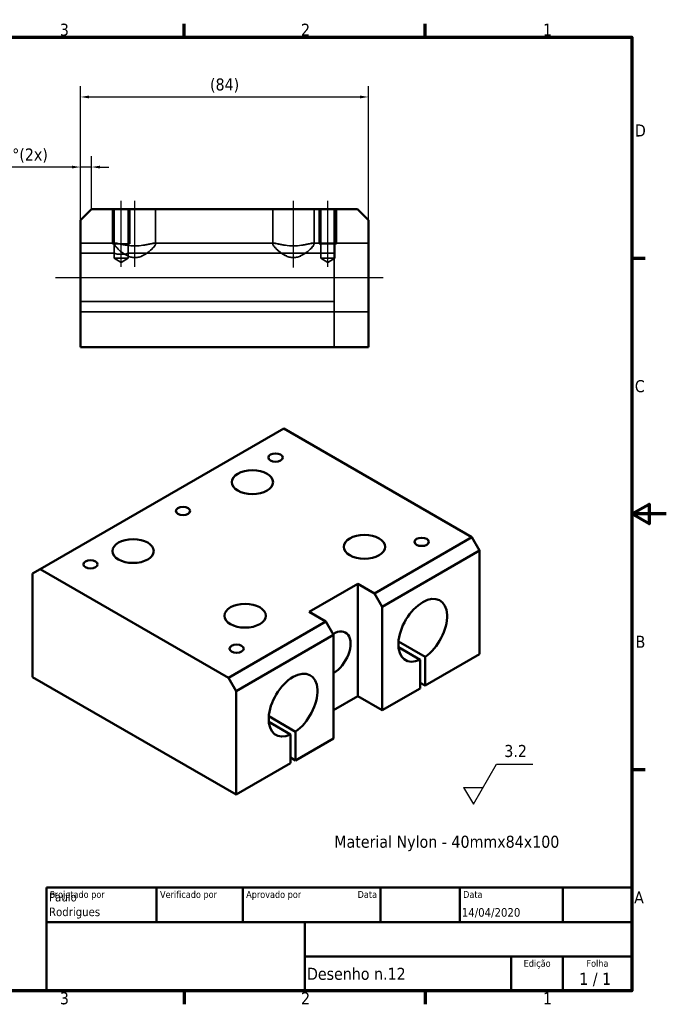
# Model space of a CAD drawing. Header units: millimetres. Extents: x 0 to 420, y 0 to 297.
# Tile 3 of 3: x 232 to 420, y 6 to 292. Entities that reach past the tile are written whole.
import ezdxf
from ezdxf.enums import TextEntityAlignment as Align

# ---------------------------------------------------------------- set-up
doc = ezdxf.new("R2010")
doc.units = ezdxf.units.MM
for name, color, linetype, lineweight in [('Borda (ISO)', 7, 'Continuous', 70), ('Dimensão (ISO)', 7, 'Continuous', 25), ('Linha de centro (ISO)', 7, 'Continuous', 25), ('Oculto (ISO)', 7, 'Continuous', 35), ('Símbolo (ISO)', 7, 'Continuous', 25), ('Título (ISO)', 7, 'Continuous', 50), ('Visível (ISO)', 7, 'Continuous', 50)]:
    doc.layers.add(name, color=color, linetype=linetype, lineweight=lineweight)
doc.styles.add('Estilo de texto13', font='tahoma.ttf')
doc.styles.add('Estilo de texto14', font='tahoma.ttf')
doc.styles.add('Texto da nota (ISO)', font='tahoma.ttf')
doc.dimstyles.new('Padrão (ISO)', dxfattribs={"dimtxt": 3.5, "dimasz": 2.5, "dimexe": 3.175, "dimexo": 0, "dimgap": 0.762, "dimtad": 1, "dimrnd": 1e-08, "dimzin": 0, "dimtxsty": 'Texto da nota (ISO)', "dimcen": 0.09, "dimdle": 10, "dimclrd": 256, "dimclre": 256, "dimclrt": 256, "dimazin": 0, "dimtfac": 1.001486, "dimtmove": 0, "dimatfit": 3, "dimfxl": 1, "dimtolj": 1, "dimtzin": 0, "dimlwd": -1, "dimlwe": -1, "dimarcsym": 0})

# ---------------------------------------------------------------- blocks, each defined once
blk = doc.blocks.new('Bordas Borda padrão')
at = {"layer": 'Borda (ISO)'}
for p, q in [((280, 287), (280, 290.9)), ((350, 287), (350, 290.9)), ((410, 222.75), (413.9, 222.75)), ((410, 74.25), (413.9, 74.25)), ((280, 10), (280, 6.1)), ((350, 10), (350, 6.1))]:
    blk.add_line(p, q, dxfattribs=at)
at = {"layer": 'Borda (ISO)', "flags": 128}
for points in [[(10, 10), (10, 287), (410, 287), (410, 10), (10, 10)], [(420, 148.5), (410, 148.5), (415, 151.39), (415, 145.61), (410, 148.5)]]:
    blk.add_lwpolyline(points, dxfattribs=at)
at = {"layer": 'Borda (ISO)', "char_height": 3.5, "attachment_point": 7, "style": 'Texto da nota (ISO)'}
for s, insert in [('3', (243.91, 287.33)), ('2', (313.94, 287.4)), ('1', (384.21, 287.4)), ('D', (410.87, 258.13)), ('C', (410.86, 183.81)), ('B', (411.08, 109.63)), ('A', (410.66, 35.38)), ('3', (243.91, 6.03)), ('2', (313.94, 6.1)), ('1', (384.21, 6.1))]:
    blk.add_mtext(s, dxfattribs=dict(at, insert=insert))
blk = doc.blocks.new('Blocos de títulos ISO')
at = {"layer": 'Título (ISO)'}
for p, q in [((270.07, 130), (100.07, 130)), ((100.07, 130), (100.07, 100)), ((132.07, 120), (132.07, 130)), ((157.07, 120), (157.07, 130)), ((197.07, 120), (197.07, 130)), ((220.07, 120), (220.07, 130)), ((250.07, 120), (250.07, 130)), ((270.07, 100), (270.07, 130)), ((100.07, 120), (270.07, 120)), ((175.07, 120), (175.07, 100)), ((270.07, 110), (175.07, 110)), ((235.07, 100), (235.07, 110)), ((250.07, 100), (250.07, 110)), ((100.07, 100), (270.07, 100))]:
    blk.add_line(p, q, dxfattribs=at)
at = {"layer": 'Título (ISO)', "style": 'Estilo de texto14'}
for s, p in [('Projetado por', (101.07, 129)), ('Verificado por', (133.07, 129)), ('Aprovado por', (158.07, 129)), ('Data', (221.07, 129))]:
    blk.add_text(s, height=2, dxfattribs=at).set_placement(p, align=Align.TOP_LEFT)
blk.add_text('Data', height=2, dxfattribs=at).set_placement((196.07, 129), align=Align.TOP_RIGHT)
for s, p in [('Edição', (242.57, 109)), ('Folha', (260.07, 109))]:
    blk.add_text(s, height=2, dxfattribs=at).set_placement(p, align=Align.TOP_CENTER)
at = {"layer": 'Título (ISO)', "style": 'Texto da nota (ISO)'}
blk.add_text('1 / 1 ', height=3.5, dxfattribs=at).set_placement((260.07, 103.5), align=Align.MIDDLE_CENTER)
at = {"layer": 'Título (ISO)'}
for tag, p, height, style in [('AUTOR_001', (100.82, 125.99), 2.5, 'Estilo de texto13'), ('AUTOR_002', (100.82, 121.71), 2.5, 'Estilo de texto13'), ('DATA_DE_CRIAÇÃO_001', (220.69, 121.54), 2.5, 'Estilo de texto13'), ('NÚMERO_DA_PEÇA_001', (175.72, 103.21), 3.5, 'Texto da nota (ISO)')]:
    blk.add_attdef(tag, p, '', height=height, dxfattribs=dict(at, style=style))
at = {"layer": 'Título (ISO)', "style": 'Estilo de texto13'}
for tag, p in [('VERIFICADO_POR', (133.07, 121)), ('APROVADO_POR_ENG.', (158.07, 121))]:
    blk.add_attdef(tag, text='', height=2.5, dxfattribs=at).set_placement(p, align=Align.BOTTOM_LEFT)
blk.add_attdef('DATA_DE_APROVAÇÃO_DA_ENG.', text='', height=2.5, dxfattribs=at).set_placement((196.07, 121), align=Align.BOTTOM_RIGHT)
at = {"layer": 'Título (ISO)', "style": 'Texto da nota (ISO)'}
for tag, p in [('TÍTULO', (222.57, 115)), ('EMPRESA', (137.41, 109.96)), ('NÚMERO_DE_REVISÃO', (242.57, 103.5))]:
    blk.add_attdef(tag, text='', height=3.5, dxfattribs=at).set_placement(p, align=Align.MIDDLE_CENTER)
blk = doc.blocks.new('*D8')
at = {"layer": 'Defpoints', "color": 0, "transparency": 16777216}
for p in [(333.53, 269.61), (249.9, 233.79), (333.53, 233.79)]:
    blk.add_point(p, dxfattribs=at)
at = {"layer": 'Dimensão (ISO)', "transparency": 16777216}
for p, q in [((249.9, 233.79), (249.9, 272.78)), ((333.53, 233.79), (333.53, 272.78)), ((252.4, 269.61), (331.03, 269.61))]:
    blk.add_line(p, q, dxfattribs=at)
for points in [[(252.4, 270.03), (252.4, 269.19), (249.9, 269.61)], [(331.03, 270.03), (331.03, 269.19), (333.53, 269.61)]]:
    blk.add_solid(points, dxfattribs=at)
at = {"layer": 'Dimensão (ISO)', "transparency": 16777216, "insert": (287.5, 275), "char_height": 3.5, "attachment_point": 1, "style": 'Texto da nota (ISO)'}
blk.add_mtext('\\A1;(84)', dxfattribs=at)
blk = doc.blocks.new('Identificador de textura de superfície1')
at = {"layer": 'Símbolo (ISO)'}
for p, q in [((363.99, 64.21), (370.7, 75.83)), ((370.7, 75.83), (381.2, 75.83)), ((361.16, 69.11), (363.99, 64.21)), ((361.16, 69.11), (366.82, 69.11))]:
    blk.add_line(p, q, dxfattribs=at)
at = {"layer": 'Símbolo (ISO)', "insert": (372.96, 77.86), "char_height": 3.5, "attachment_point": 7, "style": 'Texto da nota (ISO)'}
blk.add_mtext('3.2', dxfattribs=at)
blk = doc.blocks.new('*D38')
at = {"layer": 'Defpoints', "color": 0, "transparency": 16777216}
for p in [(249.9, 249.26), (253.09, 236.98), (249.9, 233.79)]:
    blk.add_point(p, dxfattribs=at)
at = {"layer": 'Dimensão (ISO)', "transparency": 16777216}
for p, q in [((249.9, 233.79), (249.9, 252.43)), ((253.09, 236.98), (253.09, 252.43)), ((247.4, 249.26), (217.67, 249.26)), ((253.09, 249.26), (249.9, 249.26)), ((255.59, 249.26), (258.09, 249.26))]:
    blk.add_line(p, q, dxfattribs=at)
for points in [[(247.4, 249.67), (247.4, 248.84), (249.9, 249.26)], [(255.59, 249.67), (255.59, 248.84), (253.09, 249.26)]]:
    blk.add_solid(points, dxfattribs=at)
at = {"layer": 'Dimensão (ISO)', "transparency": 16777216, "insert": (218.43, 254.65), "char_height": 3.5, "attachment_point": 1, "style": 'Texto da nota (ISO)'}
blk.add_mtext('\\A1; \\fTahoma|b0|i0;\\H3.5000;4x45°(2x)', dxfattribs=at)

msp = doc.modelspace()

# ---------------------------------------------------------------- linework, layer by layer
at = {"layer": 'Linha de centro (ISO)', "linetype": 'Continuous'}
for p, q in [((261.72, 220.28), (261.72, 239.48)), ((265.72, 220.3), (265.72, 239.48)), ((311.72, 220.07), (311.72, 239.48)), ((321.72, 220.28), (321.72, 239.48)), ((242.63, 217.17), (337.76, 217.17))]:
    msp.add_line(p, q, dxfattribs=at)
at = {"layer": 'Oculto (ISO)'}
for p, q in [((259.22, 236.98), (259.22, 226.98)), ((259.65, 222.78), (259.65, 236.98)), ((259.72, 226.92), (259.72, 236.98)), ((263.78, 222.78), (263.78, 236.98)), ((264.22, 226.98), (264.22, 236.98)), ((271.72, 226.92), (271.72, 236.98)), ((305.72, 226.92), (305.72, 236.98)), ((317.72, 226.92), (317.72, 236.98)), ((319.22, 236.98), (319.22, 226.98)), ((319.65, 222.78), (319.65, 236.98)), ((323.53, 196.98), (323.53, 236.98)), ((323.78, 222.78), (323.78, 236.98)), ((324.22, 226.98), (324.22, 236.98)), ((249.9, 227.15), (260.11, 227.15)), ((249.9, 227.12), (260.11, 227.12)), ((259.22, 226.98), (264.22, 226.98)), ((259.72, 226.89), (259.72, 226.92)), ((271.33, 227.15), (306.11, 227.15)), ((271.33, 227.12), (306.11, 227.12)), ((271.72, 226.89), (271.72, 226.92)), ((305.72, 226.89), (305.72, 226.92)), ((317.33, 227.15), (333.53, 227.15)), ((317.33, 227.12), (333.53, 227.12)), ((317.72, 226.89), (317.72, 226.92)), ((319.22, 226.98), (324.22, 226.98)), ((249.9, 224.22), (259.65, 224.22)), ((263.78, 224.22), (323.53, 224.22)), ((263.78, 222.78), (259.65, 222.78)), ((261.72, 221.53), (259.65, 222.78)), ((261.72, 221.53), (263.78, 222.78)), ((323.78, 222.78), (319.65, 222.78)), ((321.72, 221.53), (319.65, 222.78)), ((321.72, 221.53), (323.78, 222.78)), ((249.9, 210.22), (323.53, 210.22)), ((249.9, 207.2), (333.53, 207.2)), ((333.53, 207.2), (249.9, 207.2)), ((249.9, 207.17), (333.53, 207.17)), ((333.53, 207.17), (249.9, 207.17))]:
    msp.add_line(p, q, dxfattribs=at)
for points, knots in [([(265.72, 226.37), (266.49, 226.37), (267.3, 226.44), (268.79, 226.66), (269.46, 226.81), (270.52, 227.04), (270.97, 227.14), (271.57, 227.16), (271.72, 227.08), (271.72, 226.74), (271.54, 226.43), (270.88, 225.67), (270.4, 225.21), (269.36, 224.37), (268.73, 223.92), (267.67, 223.39), (267.3, 223.24), (266.52, 223.03), (266.12, 222.97), (265.31, 222.97), (264.91, 223.03), (264.13, 223.24), (263.76, 223.39), (262.7, 223.92), (262.07, 224.37), (261.03, 225.21), (260.56, 225.67), (259.9, 226.43), (259.72, 226.74), (259.72, 227.08), (259.86, 227.16), (260.46, 227.14), (260.92, 227.04), (261.97, 226.81), (262.65, 226.66), (264.13, 226.44), (264.95, 226.37), (265.72, 226.37)], [0, 0, 0, 0, 0.230779, 0.230779, 0.461559, 0.461559, 0.687508, 0.687508, 0.913458, 0.913458, 1.168882, 1.168882, 1.424306, 1.424306, 1.667584, 1.667584, 1.789223, 1.789223, 1.910862, 1.910862, 2.032501, 2.032501, 2.15414, 2.15414, 2.397419, 2.397419, 2.652843, 2.652843, 2.908267, 2.908267, 3.134216, 3.134216, 3.360166, 3.360166, 3.590945, 3.590945, 3.821724, 3.821724, 3.821724, 3.821724]), ([(265.72, 222.95), (266.12, 222.95), (266.52, 223.01), (267.3, 223.22), (267.67, 223.37), (268.73, 223.9), (269.36, 224.35), (270.4, 225.19), (270.88, 225.65), (271.54, 226.41), (271.72, 226.71), (271.72, 227.06), (271.57, 227.13), (270.97, 227.11), (270.52, 227.02), (269.46, 226.79), (268.79, 226.64), (267.3, 226.41), (266.49, 226.34), (264.95, 226.34), (264.13, 226.41), (262.65, 226.64), (261.97, 226.79), (260.92, 227.02), (260.46, 227.11), (259.86, 227.13), (259.72, 227.06), (259.72, 226.71), (259.9, 226.41), (260.56, 225.65), (261.03, 225.19), (262.07, 224.35), (262.7, 223.9), (263.76, 223.37), (264.13, 223.22), (264.91, 223.01), (265.31, 222.95), (265.72, 222.95)], [0, 0, 0, 0, 0.121634, 0.121634, 0.243269, 0.243269, 0.486537, 0.486537, 0.741943, 0.741943, 0.997348, 0.997348, 1.223298, 1.223298, 1.449248, 1.449248, 1.680028, 1.680028, 1.910809, 1.910809, 2.141589, 2.141589, 2.372369, 2.372369, 2.598319, 2.598319, 2.824269, 2.824269, 3.079675, 3.079675, 3.33508, 3.33508, 3.578349, 3.578349, 3.699983, 3.699983, 3.821617, 3.821617, 3.821617, 3.821617]), ([(311.72, 226.37), (312.49, 226.37), (313.3, 226.44), (314.79, 226.66), (315.46, 226.81), (316.52, 227.04), (316.97, 227.14), (317.57, 227.16), (317.72, 227.08), (317.72, 226.74), (317.54, 226.43), (316.88, 225.67), (316.4, 225.21), (315.36, 224.37), (314.73, 223.92), (313.67, 223.39), (313.3, 223.24), (312.52, 223.03), (312.12, 222.97), (311.31, 222.97), (310.91, 223.03), (310.13, 223.24), (309.76, 223.39), (308.7, 223.92), (308.07, 224.37), (307.03, 225.21), (306.56, 225.67), (305.9, 226.43), (305.72, 226.74), (305.72, 227.08), (305.86, 227.16), (306.46, 227.14), (306.92, 227.04), (307.97, 226.81), (308.65, 226.66), (310.13, 226.44), (310.95, 226.37), (311.72, 226.37)], [0, 0, 0, 0, 0.230779, 0.230779, 0.461559, 0.461559, 0.687508, 0.687508, 0.913458, 0.913458, 1.168882, 1.168882, 1.424306, 1.424306, 1.667584, 1.667584, 1.789223, 1.789223, 1.910862, 1.910862, 2.032501, 2.032501, 2.15414, 2.15414, 2.397419, 2.397419, 2.652843, 2.652843, 2.908267, 2.908267, 3.134216, 3.134216, 3.360166, 3.360166, 3.590945, 3.590945, 3.821724, 3.821724, 3.821724, 3.821724]), ([(311.72, 222.95), (312.12, 222.95), (312.52, 223.01), (313.3, 223.22), (313.67, 223.37), (314.73, 223.9), (315.36, 224.35), (316.4, 225.19), (316.88, 225.65), (317.54, 226.41), (317.72, 226.71), (317.72, 227.06), (317.57, 227.13), (316.97, 227.11), (316.52, 227.02), (315.46, 226.79), (314.79, 226.64), (313.3, 226.41), (312.49, 226.34), (310.95, 226.34), (310.13, 226.41), (308.65, 226.64), (307.97, 226.79), (306.92, 227.02), (306.46, 227.11), (305.86, 227.13), (305.72, 227.06), (305.72, 226.72), (305.89, 226.43), (306.51, 225.69), (306.97, 225.25), (307.98, 224.41), (308.62, 223.94), (309.71, 223.39), (310.09, 223.23), (310.89, 223.01), (311.3, 222.95), (311.72, 222.95)], [0, 0, 0, 0, 0.121634, 0.121634, 0.243269, 0.243269, 0.486537, 0.486537, 0.741943, 0.741943, 0.997348, 0.997348, 1.223298, 1.223298, 1.449248, 1.449248, 1.680028, 1.680028, 1.910809, 1.910809, 2.141589, 2.141589, 2.372369, 2.372369, 2.598319, 2.598319, 2.824269, 2.824269, 3.072402, 3.072402, 3.320536, 3.320536, 3.571341, 3.571341, 3.696743, 3.696743, 3.822146, 3.822146, 3.822146, 3.822146]), ([(261.72, 223.91), (261.98, 223.91), (262.25, 223.92), (262.76, 223.98), (263, 224.02), (263.36, 224.1), (263.52, 224.14), (263.73, 224.2), (263.78, 224.22), (263.78, 224.22), (263.73, 224.2), (263.52, 224.14), (263.36, 224.1), (263, 224.02), (262.76, 223.98), (262.25, 223.92), (261.98, 223.9), (261.45, 223.9), (261.18, 223.92), (260.67, 223.98), (260.44, 224.02), (260.07, 224.1), (259.91, 224.14), (259.7, 224.2), (259.65, 224.22), (259.65, 224.22), (259.7, 224.2), (259.91, 224.14), (260.07, 224.1), (260.44, 224.02), (260.67, 223.98), (261.18, 223.92), (261.45, 223.91), (261.72, 223.91)], [0, 0, 0, 0, 0.078378, 0.078378, 0.156756, 0.156756, 0.235108, 0.235108, 0.31346, 0.31346, 0.391822, 0.391822, 0.470184, 0.470184, 0.548563, 0.548563, 0.626943, 0.626943, 0.705322, 0.705322, 0.783702, 0.783702, 0.862064, 0.862064, 0.940426, 0.940426, 1.018778, 1.018778, 1.09713, 1.09713, 1.175508, 1.175508, 1.253886, 1.253886, 1.253886, 1.253886])]:
    msp.add_open_spline(points, degree=3, knots=knots, dxfattribs=at)
at = {"layer": 'Visível (ISO)'}
for p, q in [((253.09, 236.98), (249.9, 233.79)), ((330.35, 236.98), (253.09, 236.98)), ((333.53, 233.79), (330.35, 236.98)), ((249.9, 233.79), (249.9, 196.98)), ((333.53, 196.98), (333.53, 233.79)), ((249.9, 196.98), (333.53, 196.98)), ((238.21, 132.49), (308.92, 173.31)), ((363.55, 141.77), (308.92, 173.31)), ((335.27, 125.44), (363.55, 141.77)), ((365.8, 137.87), (363.55, 141.77)), ((337.52, 121.54), (365.8, 137.87)), ((365.8, 107.81), (365.8, 137.87)), ((238.21, 132.49), (235.96, 131.19)), ((292.84, 100.95), (238.21, 132.49)), ((235.96, 131.19), (235.96, 101.13)), ((316.31, 120.06), (330.45, 128.23)), ((330.45, 95.57), (330.45, 128.23)), ((330.45, 128.23), (335.27, 125.44)), ((335.27, 125.44), (337.52, 121.54)), ((337.52, 121.54), (337.52, 91.48)), ((292.84, 100.95), (321.12, 117.28)), ((321.12, 117.28), (316.31, 120.06)), ((323.38, 113.38), (321.12, 117.28)), ((295.09, 97.05), (323.38, 113.38)), ((323.38, 83.32), (323.38, 113.38)), ((342.24, 111.48), (349.98, 107.01)), ((348.57, 106.19), (342.24, 109.85)), ((348.57, 97.86), (348.57, 106.19)), ((349.98, 98.68), (365.8, 107.81)), ((349.98, 107.01), (349.98, 98.68)), ((235.96, 101.13), (295.09, 66.99)), ((295.09, 97.05), (292.84, 100.95)), ((337.52, 91.48), (348.57, 97.86)), ((349.98, 98.68), (348.57, 99.5)), ((295.09, 66.99), (295.09, 97.05)), ((330.45, 95.57), (323.38, 91.48)), ((337.52, 91.48), (330.45, 95.57)), ((304.58, 89.75), (312.32, 85.28)), ((310.91, 84.47), (304.58, 88.12)), ((310.91, 76.12), (310.91, 84.47)), ((312.32, 85.28), (312.32, 76.94)), ((312.32, 76.94), (323.38, 83.32)), ((312.32, 76.94), (310.91, 77.75)), ((295.09, 66.99), (310.91, 76.12))]:
    msp.add_line(p, q, dxfattribs=at)
for centre, major_axis in [((306.54, 164.89), (2.07, 0)), ((299.82, 157.75), (6, 0)), ((279.67, 149.38), (2.07, 0)), ((265.17, 137.74), (6, 0)), ((332.35, 138.97), (6, 0)), ((348.96, 140.4), (2.07, 0)), ((252.8, 133.87), (2.07, 0)), ((297.7, 118.96), (6, 0)), ((295.22, 109.37), (2.07, 0))]:
    msp.add_ellipse(centre, major_axis=major_axis, ratio=0.57735, dxfattribs=at)
for centre, major_axis, start_param, end_param in [((349.28, 114.72), (5, 8.66), 4.027213, 10.110064), ((323.37, 108.01), (3.5, 6.06), 3.927537, 7.098297), ((311.62, 93), (5, 8.66), 4.027213, 10.110064)]:
    msp.add_ellipse(centre, major_axis=major_axis, ratio=0.57735, start_param=start_param, end_param=end_param, dxfattribs=at)

# ---------------------------------------------------------------- block references
msp.add_blockref('Bordas Borda padrão', (0, 0))
msp.add_blockref('Blocos de títulos ISO', (139.93, -90)).add_auto_attribs({'NÚMERO_DA_PEÇA_001': 'Desenho n.12', 'AUTOR_001': 'Paulo', 'DATA_DE_CRIAÇÃO_001': '14/04/2020', 'AUTOR_002': 'Rodrigues'})
at = {"layer": 'Símbolo (ISO)'}
msp.add_blockref('Identificador de textura de superfície1', (0, 0), dxfattribs=at)

# ---------------------------------------------------------------- texts
at = {"layer": 'Símbolo (ISO)', "insert": (323.59, 55.07), "char_height": 3.5, "width": 66.3412, "attachment_point": 1, "style": 'Texto da nota (ISO)'}
msp.add_mtext('{\\fTahoma|b0|i0;Material Nylon - 40mmx84x100}', dxfattribs=at)

# ---------------------------------------------------------------- dimensions: what is measured, and where the dimension line sits
at = {"layer": 'Dimensão (ISO)'}
for base, p1, p2, text, override, picture, middle in [((333.53, 269.61), (249.9, 233.79), (333.53, 233.79), '(<>)', {"dimgap": 0.762, "dimdec": 0, "dimtol": 0, "dimlim": 0, "dimtp": 0, "dimtm": 0, "dimtdec": 2, "dimtofl": 0, "dimatfit": 1}, '*D8', (291.72, 269.61)), ((249.9, 249.26), (253.09, 236.98), (249.9, 233.79), ' \\fTahoma|b0|i0;\\H3.5000;4x45°(2x)', {"dimgap": 0.762, "dimdec": 0, "dimtol": 0, "dimlim": 0, "dimtp": 0, "dimtm": 0, "dimtdec": 2, "dimtofl": 1, "dimatfit": 1}, '*D38', (229.67, 249.26))]:
    dim = msp.add_linear_dim(base=base, p1=p1, p2=p2, angle=180, text=text, dimstyle='Padrão (ISO)', override=override, dxfattribs=at)
    dim.commit()
    dim.dimension.update_dxf_attribs({"geometry": picture, "text_midpoint": middle, "dimtype": 160})

doc.saveas('drawing.dxf')
